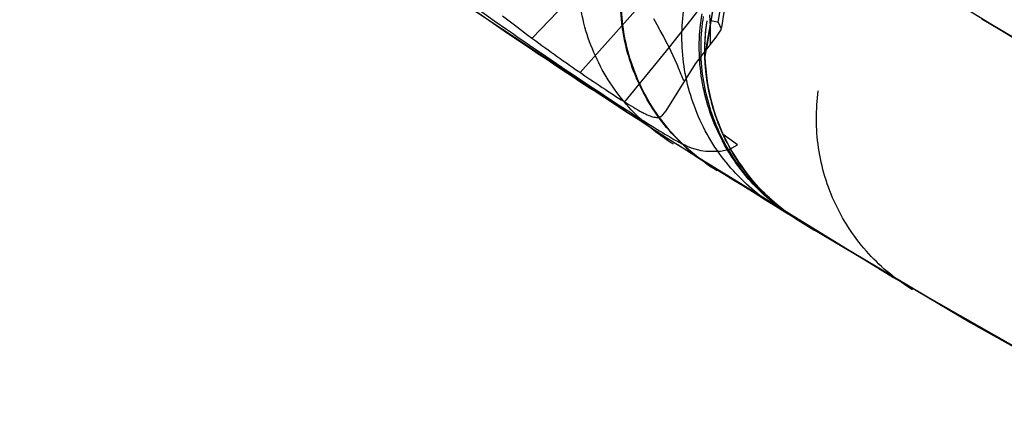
# Model space of a CAD drawing. Header units: millimetres. Extents: x -118 to 118, y -118 to 118.
# Tile 2 of 68: x -73 to -58, y -103 to -97. Entities that reach past the tile are written whole.
import ezdxf

# ---------------------------------------------------------------- set-up
doc = ezdxf.new("R2010")
doc.units = ezdxf.units.MM
doc.header["$MEASUREMENT"] = 0
doc.layers.add('Predefinito', color=5, linetype='Continuous')

msp = doc.modelspace()

# ---------------------------------------------------------------- linework, layer by layer
at = {"layer": 'Predefinito'}
for points in [[(-104.041, -54.605), (-102.094, -58.164), (-100.026, -61.653), (-97.838, -65.069), (-95.534, -68.407), (-93.116, -71.663), (-90.587, -74.835), (-87.95, -77.917), (-85.208, -80.906), (-82.365, -83.799), (-79.423, -86.592), (-76.387, -89.282), (-73.26, -91.865), (-70.046, -94.339), (-66.748, -96.701), (-63.37, -98.947), (-59.917, -101.075), (-56.393, -103.083)], [(-98.619, -56.183), (-96.621, -59.554), (-94.508, -62.853), (-92.282, -66.078), (-89.946, -69.224), (-87.503, -72.287), (-84.956, -75.264), (-82.308, -78.152), (-79.561, -80.946), (-76.72, -83.644), (-73.787, -86.242), (-70.766, -88.738), (-67.661, -91.128), (-64.475, -93.409), (-61.213, -95.578), (-57.877, -97.634)], [(-62.648, -97.232), (-62.639, -97.171), (-62.495, -96.165), (-62.385, -95.155), (-62.31, -94.141), (-62.269, -93.126), (-62.262, -92.109), (-62.289, -91.095), (-62.351, -90.079), (-62.446, -89.066), (-62.576, -88.058), (-62.74, -87.055)], [(-62.733, -87.092), (-62.586, -87.993), (-62.466, -88.896), (-62.374, -89.799), (-62.309, -90.703), (-62.271, -91.604), (-62.26, -92.502), (-62.276, -93.397), (-62.319, -94.286), (-62.387, -95.168), (-62.48, -96.043), (-62.598, -96.91), (-62.74, -97.767)], [(-62.709, -87.226), (-62.548, -88.257), (-62.422, -89.294), (-62.332, -90.334), (-62.278, -91.377), (-62.26, -92.421), (-62.279, -93.465), (-62.333, -94.508), (-62.424, -95.548), (-62.551, -96.585), (-62.713, -97.616)], [(-54.881, -99.349), (-56.75, -98.294), (-58.598, -97.203)], [(-58.598, -97.203), (-56.75, -98.294), (-54.881, -99.349)], [(-62.74, -97.767), (-62.736, -97.861), (-62.729, -97.954), (-62.719, -98.047), (-62.706, -98.139), (-62.69, -98.23), (-62.672, -98.321), (-62.651, -98.411), (-62.627, -98.5), (-62.6, -98.589), (-62.57, -98.678), (-62.538, -98.765), (-62.503, -98.852), (-62.465, -98.937), (-62.424, -99.021), (-62.381, -99.104), (-62.336, -99.185), (-62.288, -99.264), (-62.238, -99.342), (-62.185, -99.419), (-62.13, -99.494), (-62.072, -99.568), (-62.012, -99.639), (-61.95, -99.709), (-61.886, -99.777), (-61.82, -99.842), (-61.753, -99.905), (-61.683, -99.966), (-61.611, -100.025), (-61.538, -100.082), (-61.463, -100.136), (-61.386, -100.188), (-61.307, -100.238)], [(-61.307, -100.238), (-58.778, -101.742), (-56.213, -103.181)], [(-56.213, -103.181), (-58.755, -101.755), (-61.261, -100.267)]]:
    msp.add_lwpolyline(points, dxfattribs=at)
at = {"layer": 'Predefinito', "extrusion": (0.824595, -0.55599, 0.104493)}
msp.add_lwpolyline([(-117.5, -134.774), (-117.499, -134.71), (-117.497, -134.647), (-117.494, -134.584), (-117.489, -134.521), (-117.483, -134.458), (-117.476, -134.394), (-117.467, -134.332), (-117.457, -134.269), (-117.446, -134.206), (-117.433, -134.144), (-117.419, -134.082), (-117.404, -134.02), (-117.387, -133.959), (-117.37, -133.898), (-117.35, -133.838), (-117.33, -133.778)], dxfattribs=at)
at = {"layer": 'Predefinito', "extrusion": (-0.001124, 0.00068629, 0.999999)}
msp.add_lwpolyline([(-61.363, -100.204), (-61.408, -100.176), (-61.452, -100.148), (-61.496, -100.118), (-61.54, -100.087), (-61.583, -100.056), (-61.626, -100.024), (-61.668, -99.991), (-61.71, -99.956), (-61.752, -99.921), (-61.793, -99.885), (-61.834, -99.849), (-61.874, -99.811), (-61.913, -99.772), (-61.952, -99.733), (-61.991, -99.693), (-62.028, -99.652), (-62.065, -99.61), (-62.102, -99.567), (-62.137, -99.524), (-62.172, -99.479), (-62.206, -99.434), (-62.24, -99.389), (-62.272, -99.342), (-62.304, -99.295), (-62.335, -99.247), (-62.365, -99.199), (-62.394, -99.15), (-62.422, -99.101), (-62.449, -99.05), (-62.475, -99), (-62.501, -98.948), (-62.525, -98.897), (-62.549, -98.845), (-62.571, -98.792), (-62.592, -98.739), (-62.613, -98.686), (-62.632, -98.632), (-62.65, -98.578), (-62.667, -98.524), (-62.684, -98.469), (-62.699, -98.415), (-62.713, -98.36), (-62.726, -98.305), (-62.738, -98.25), (-62.748, -98.194), (-62.758, -98.139), (-62.767, -98.084), (-62.775, -98.028), (-62.781, -97.973), (-62.787, -97.918), (-62.791, -97.862), (-62.795, -97.807), (-62.797, -97.752), (-62.799, -97.697), (-62.799, -97.643), (-62.799, -97.588), (-62.797, -97.534), (-62.795, -97.48), (-62.792, -97.427), (-62.787, -97.373), (-62.782, -97.32), (-62.776, -97.268), (-62.769, -97.216), (-62.761, -97.164)], dxfattribs=at)
at = {"layer": 'Predefinito', "extrusion": (-0.003978, 0.00243, 0.999989)}
msp.add_lwpolyline([(-61.649, -100.029), (-61.694, -100.002), (-61.738, -99.973), (-61.782, -99.943), (-61.825, -99.913), (-61.869, -99.882), (-61.912, -99.849), (-61.954, -99.816), (-61.996, -99.782), (-62.038, -99.747), (-62.079, -99.711), (-62.12, -99.674), (-62.16, -99.636), (-62.199, -99.598), (-62.238, -99.558), (-62.277, -99.518), (-62.314, -99.477), (-62.351, -99.435), (-62.388, -99.392), (-62.423, -99.349), (-62.458, -99.305), (-62.492, -99.26), (-62.526, -99.214), (-62.558, -99.168), (-62.59, -99.121), (-62.621, -99.073), (-62.651, -99.024), (-62.68, -98.975), (-62.708, -98.926), (-62.735, -98.876), (-62.761, -98.825), (-62.787, -98.774), (-62.811, -98.722), (-62.834, -98.67), (-62.857, -98.617), (-62.878, -98.564), (-62.898, -98.511), (-62.918, -98.457), (-62.936, -98.403), (-62.953, -98.349), (-62.969, -98.295), (-62.985, -98.24), (-62.999, -98.185), (-63.012, -98.13), (-63.023, -98.075), (-63.034, -98.019), (-63.044, -97.964), (-63.053, -97.909), (-63.061, -97.853), (-63.067, -97.798), (-63.073, -97.743), (-63.077, -97.687), (-63.081, -97.632), (-63.083, -97.577), (-63.085, -97.522), (-63.085, -97.468), (-63.085, -97.413), (-63.083, -97.359), (-63.081, -97.305), (-63.077, -97.252), (-63.073, -97.198), (-63.068, -97.146), (-63.062, -97.093), (-63.054, -97.041), (-63.047, -96.989)], dxfattribs=at)
at = {"layer": 'Predefinito', "extrusion": (-0.012927, 0.007893, 0.999885)}
msp.add_lwpolyline([(-62.551, -99.479), (-62.595, -99.451), (-62.64, -99.422), (-62.684, -99.393), (-62.727, -99.362), (-62.771, -99.331), (-62.814, -99.298), (-62.856, -99.265), (-62.898, -99.231), (-62.94, -99.196), (-62.981, -99.16), (-63.022, -99.123), (-63.062, -99.085), (-63.102, -99.047), (-63.141, -99.007), (-63.179, -98.967), (-63.217, -98.926), (-63.254, -98.884), (-63.291, -98.841), (-63.326, -98.797), (-63.361, -98.753), (-63.395, -98.708), (-63.429, -98.662), (-63.461, -98.615), (-63.493, -98.568), (-63.524, -98.52), (-63.554, -98.472), (-63.583, -98.423), (-63.611, -98.373), (-63.639, -98.323), (-63.665, -98.272), (-63.69, -98.22), (-63.715, -98.169), (-63.738, -98.116), (-63.76, -98.064), (-63.782, -98.01), (-63.802, -97.957), (-63.821, -97.903), (-63.839, -97.849), (-63.857, -97.795), (-63.873, -97.74), (-63.888, -97.685), (-63.902, -97.63), (-63.915, -97.575), (-63.927, -97.52), (-63.937, -97.464), (-63.947, -97.409), (-63.956, -97.353), (-63.963, -97.298), (-63.97, -97.242), (-63.975, -97.187), (-63.98, -97.131), (-63.983, -97.076), (-63.986, -97.021), (-63.987, -96.966), (-63.987, -96.911), (-63.987, -96.857), (-63.985, -96.803), (-63.983, -96.749), (-63.979, -96.695), (-63.975, -96.641), (-63.969, -96.588), (-63.963, -96.536), (-63.956, -96.483), (-63.948, -96.431)], dxfattribs=at)
at = {"layer": 'Predefinito', "extrusion": (0.000142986, 0.999942, -0.010739)}
msp.add_lwpolyline([(62.625, -101.038), (62.47, -112.656)], dxfattribs=at)
at = {"layer": 'Predefinito', "extrusion": (-0.000543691, 0.00033213, 1)}
msp.add_lwpolyline([(-61.305, -100.239), (-61.391, -100.185), (-61.475, -100.127), (-61.558, -100.066), (-61.64, -100.002), (-61.68, -99.968), (-61.72, -99.934), (-61.76, -99.899), (-61.798, -99.863), (-61.837, -99.826), (-61.875, -99.789), (-61.912, -99.75), (-61.949, -99.711), (-61.985, -99.671), (-62.02, -99.631), (-62.055, -99.589), (-62.089, -99.547), (-62.122, -99.504), (-62.155, -99.461), (-62.187, -99.417), (-62.218, -99.372), (-62.249, -99.326), (-62.278, -99.28), (-62.307, -99.234), (-62.335, -99.186), (-62.362, -99.139), (-62.389, -99.09), (-62.414, -99.042), (-62.439, -98.992), (-62.462, -98.943), (-62.485, -98.893), (-62.507, -98.842), (-62.528, -98.791), (-62.548, -98.74), (-62.567, -98.688), (-62.585, -98.636), (-62.602, -98.584), (-62.618, -98.532), (-62.633, -98.479), (-62.647, -98.426), (-62.66, -98.373), (-62.672, -98.32), (-62.683, -98.267), (-62.693, -98.214), (-62.703, -98.161), (-62.711, -98.107), (-62.718, -98.054), (-62.724, -98), (-62.729, -97.947), (-62.734, -97.894), (-62.737, -97.841), (-62.739, -97.788), (-62.741, -97.735), (-62.741, -97.682), (-62.741, -97.63), (-62.738, -97.526), (-62.73, -97.423), (-62.72, -97.321)], dxfattribs=at)
at = {"layer": 'Predefinito', "extrusion": (-0.000543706, 0.000332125, 1)}
msp.add_lwpolyline([(-61.305, -100.239), (-61.392, -100.184), (-61.478, -100.125), (-61.521, -100.094), (-61.563, -100.063), (-61.605, -100.03), (-61.646, -99.997), (-61.687, -99.963), (-61.727, -99.928), (-61.767, -99.892), (-61.807, -99.855), (-61.846, -99.817), (-61.884, -99.779), (-61.922, -99.739), (-61.959, -99.699), (-61.996, -99.659), (-62.032, -99.617), (-62.067, -99.574), (-62.101, -99.531), (-62.135, -99.487), (-62.168, -99.443), (-62.2, -99.398), (-62.232, -99.352), (-62.263, -99.305), (-62.292, -99.258), (-62.321, -99.21), (-62.349, -99.162), (-62.377, -99.113), (-62.403, -99.063), (-62.428, -99.013), (-62.453, -98.963), (-62.476, -98.912), (-62.499, -98.861), (-62.52, -98.809), (-62.541, -98.757), (-62.561, -98.705), (-62.579, -98.652), (-62.597, -98.599), (-62.614, -98.545), (-62.629, -98.492), (-62.644, -98.438), (-62.657, -98.384), (-62.67, -98.33), (-62.681, -98.276), (-62.692, -98.222), (-62.701, -98.167), (-62.71, -98.113), (-62.717, -98.059), (-62.724, -98.004), (-62.729, -97.95), (-62.734, -97.896), (-62.737, -97.842), (-62.739, -97.788), (-62.741, -97.734), (-62.741, -97.681), (-62.741, -97.627), (-62.74, -97.574), (-62.737, -97.521), (-62.734, -97.468), (-62.73, -97.416), (-62.725, -97.364), (-62.712, -97.261)], dxfattribs=at)
at = {"layer": 'Predefinito', "extrusion": (-0.000543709, 0.000332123, 1)}
msp.add_lwpolyline([(-61.305, -100.239), (-61.393, -100.184), (-61.437, -100.154), (-61.48, -100.124), (-61.523, -100.093), (-61.565, -100.061), (-61.607, -100.028), (-61.649, -99.995), (-61.69, -99.96), (-61.731, -99.924), (-61.771, -99.888), (-61.811, -99.851), (-61.85, -99.813), (-61.889, -99.774), (-61.927, -99.734), (-61.964, -99.694), (-62.001, -99.652), (-62.037, -99.61), (-62.073, -99.567), (-62.107, -99.524), (-62.141, -99.479), (-62.174, -99.434), (-62.207, -99.388), (-62.238, -99.342), (-62.269, -99.295), (-62.299, -99.247), (-62.328, -99.199), (-62.356, -99.15), (-62.383, -99.1), (-62.41, -99.05), (-62.435, -99), (-62.46, -98.949), (-62.483, -98.897), (-62.505, -98.845), (-62.527, -98.793), (-62.547, -98.74), (-62.567, -98.687), (-62.585, -98.634), (-62.603, -98.581), (-62.619, -98.527), (-62.635, -98.473), (-62.649, -98.418), (-62.662, -98.364), (-62.675, -98.309), (-62.686, -98.255), (-62.696, -98.2), (-62.705, -98.145), (-62.713, -98.09), (-62.72, -98.035), (-62.726, -97.981), (-62.731, -97.926), (-62.735, -97.871), (-62.738, -97.817), (-62.74, -97.762), (-62.741, -97.708), (-62.741, -97.654), (-62.74, -97.6), (-62.739, -97.547), (-62.736, -97.494), (-62.732, -97.441), (-62.727, -97.388), (-62.722, -97.336), (-62.708, -97.232)], dxfattribs=at)
at = {"layer": 'Predefinito', "extrusion": (-0.01929, 0.011762, 0.999745)}
msp.add_lwpolyline([(117.5, -2.388), (117.5, -2.441), (117.498, -2.494), (117.496, -2.547), (117.492, -2.601), (117.488, -2.655), (117.483, -2.709), (117.476, -2.763), (117.469, -2.817), (117.461, -2.871), (117.451, -2.925), (117.441, -2.98), (117.43, -3.034), (117.417, -3.089), (117.403, -3.143), (117.389, -3.197), (117.373, -3.251), (117.356, -3.305), (117.339, -3.359), (117.32, -3.412), (117.3, -3.466), (117.279, -3.519), (117.257, -3.571), (117.234, -3.624), (117.209, -3.676), (117.184, -3.727), (117.158, -3.779), (117.131, -3.829), (117.103, -3.88), (117.074, -3.929), (117.044, -3.979), (117.012, -4.027), (116.98, -4.075), (116.948, -4.123), (116.914, -4.169), (116.879, -4.216), (116.843, -4.261), (116.807, -4.306), (116.77, -4.349), (116.732, -4.393), (116.693, -4.435), (116.653, -4.477), (116.613, -4.517), (116.572, -4.557), (116.531, -4.596), (116.488, -4.634), (116.446, -4.671), (116.402, -4.708), (116.358, -4.743), (116.314, -4.778), (116.269, -4.811), (116.223, -4.844), (116.177, -4.875), (116.131, -4.906), (116.084, -4.936), (116.037, -4.964), (115.989, -4.992), (115.942, -5.019), (115.894, -5.044), (115.846, -5.069), (115.797, -5.093), (115.748, -5.116), (115.7, -5.138), (115.651, -5.158), (115.602, -5.178)], dxfattribs=at)
at = {"layer": 'Predefinito', "extrusion": (-0.013314, 0.008108, 0.999878)}
msp.add_lwpolyline([(-62.561, -99.475), (-62.606, -99.447), (-62.651, -99.418), (-62.695, -99.388), (-62.739, -99.357), (-62.783, -99.326), (-62.827, -99.293), (-62.87, -99.259), (-62.912, -99.225), (-62.955, -99.189), (-62.996, -99.153), (-63.037, -99.115), (-63.078, -99.077), (-63.118, -99.038), (-63.157, -98.998), (-63.196, -98.957), (-63.234, -98.915), (-63.272, -98.873), (-63.309, -98.829), (-63.345, -98.785), (-63.38, -98.74), (-63.414, -98.694), (-63.448, -98.648), (-63.481, -98.6), (-63.513, -98.552), (-63.544, -98.504), (-63.574, -98.455), (-63.603, -98.405), (-63.632, -98.354), (-63.659, -98.303), (-63.685, -98.252), (-63.711, -98.199), (-63.735, -98.147), (-63.758, -98.094), (-63.781, -98.04), (-63.802, -97.986), (-63.822, -97.932), (-63.841, -97.877), (-63.859, -97.822), (-63.876, -97.767), (-63.892, -97.712), (-63.907, -97.656), (-63.921, -97.6), (-63.933, -97.544), (-63.945, -97.488), (-63.955, -97.432), (-63.965, -97.376), (-63.973, -97.319), (-63.98, -97.263), (-63.986, -97.207), (-63.991, -97.151), (-63.995, -97.095), (-63.998, -97.039), (-64, -96.983), (-64, -96.927), (-64, -96.872), (-63.999, -96.817), (-63.997, -96.762), (-63.993, -96.707), (-63.989, -96.653), (-63.984, -96.599), (-63.978, -96.546), (-63.971, -96.492), (-63.963, -96.44), (-63.954, -96.387)], dxfattribs=at)
at = {"layer": 'Predefinito', "extrusion": (0.012648, -0.0077, 0.99989)}
msp.add_lwpolyline([(-59.627, -101.261), (-59.715, -101.206), (-59.801, -101.147), (-59.844, -101.116), (-59.886, -101.084), (-59.928, -101.052), (-59.969, -101.018), (-60.01, -100.984), (-60.051, -100.949), (-60.091, -100.913), (-60.131, -100.876), (-60.17, -100.838), (-60.208, -100.8), (-60.246, -100.761), (-60.284, -100.721), (-60.32, -100.68), (-60.356, -100.638), (-60.391, -100.595), (-60.426, -100.552), (-60.46, -100.508), (-60.493, -100.464), (-60.525, -100.419), (-60.557, -100.373), (-60.588, -100.326), (-60.617, -100.279), (-60.646, -100.231), (-60.675, -100.183), (-60.702, -100.134), (-60.728, -100.084), (-60.754, -100.034), (-60.778, -99.984), (-60.802, -99.933), (-60.824, -99.882), (-60.846, -99.83), (-60.867, -99.778), (-60.886, -99.725), (-60.905, -99.673), (-60.922, -99.62), (-60.939, -99.566), (-60.955, -99.513), (-60.969, -99.459), (-60.983, -99.405), (-60.995, -99.351), (-61.007, -99.297), (-61.018, -99.243), (-61.027, -99.189), (-61.036, -99.135), (-61.043, -99.08), (-61.049, -99.026), (-61.055, -98.972), (-61.059, -98.918), (-61.063, -98.864), (-61.065, -98.81), (-61.067, -98.756), (-61.067, -98.703), (-61.067, -98.65), (-61.066, -98.597), (-61.063, -98.544), (-61.06, -98.491), (-61.051, -98.387), (-61.039, -98.284)], dxfattribs=at)
at = {"layer": 'Predefinito', "extrusion": (-0.002675, 0.001628, 0.999995)}
msp.add_lwpolyline([(-61.384, -100.192), (-61.429, -100.164), (-61.474, -100.135), (-61.518, -100.105), (-61.562, -100.075), (-61.605, -100.043), (-61.649, -100.011), (-61.692, -99.977), (-61.734, -99.943), (-61.776, -99.908), (-61.817, -99.871), (-61.858, -99.834), (-61.899, -99.796), (-61.939, -99.758), (-61.978, -99.718), (-62.016, -99.677), (-62.054, -99.636), (-62.092, -99.594), (-62.128, -99.551), (-62.164, -99.507), (-62.199, -99.462), (-62.234, -99.417), (-62.267, -99.371), (-62.3, -99.324), (-62.332, -99.277), (-62.363, -99.228), (-62.393, -99.18), (-62.422, -99.13), (-62.45, -99.08), (-62.478, -99.029), (-62.504, -98.978), (-62.529, -98.927), (-62.554, -98.874), (-62.577, -98.822), (-62.6, -98.769), (-62.621, -98.715), (-62.641, -98.662), (-62.661, -98.607), (-62.679, -98.553), (-62.696, -98.498), (-62.712, -98.443), (-62.727, -98.388), (-62.741, -98.333), (-62.754, -98.277), (-62.766, -98.222), (-62.776, -98.166), (-62.786, -98.11), (-62.794, -98.054), (-62.802, -97.998), (-62.808, -97.942), (-62.814, -97.887), (-62.818, -97.831), (-62.821, -97.776), (-62.823, -97.72), (-62.824, -97.665), (-62.825, -97.61), (-62.824, -97.555), (-62.822, -97.501), (-62.819, -97.446), (-62.815, -97.392), (-62.811, -97.339), (-62.805, -97.286), (-62.798, -97.233), (-62.791, -97.18), (-62.783, -97.128)], dxfattribs=at)
at = {"layer": 'Predefinito', "extrusion": (-0.000543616, 0.000332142, 1)}
msp.add_lwpolyline([(-61.306, -100.239), (-61.388, -100.187), (-61.469, -100.132), (-61.549, -100.073), (-61.628, -100.011), (-61.706, -99.947), (-61.781, -99.879), (-61.855, -99.808), (-61.927, -99.734), (-61.997, -99.658), (-62.064, -99.578), (-62.129, -99.496), (-62.16, -99.454), (-62.191, -99.412), (-62.221, -99.368), (-62.25, -99.325), (-62.278, -99.28), (-62.306, -99.235), (-62.333, -99.19), (-62.359, -99.144), (-62.385, -99.098), (-62.41, -99.051), (-62.433, -99.003), (-62.456, -98.956), (-62.478, -98.908), (-62.5, -98.859), (-62.52, -98.81), (-62.54, -98.761), (-62.558, -98.711), (-62.576, -98.661), (-62.593, -98.611), (-62.609, -98.561), (-62.624, -98.511), (-62.638, -98.46), (-62.651, -98.409), (-62.664, -98.358), (-62.675, -98.307), (-62.686, -98.255), (-62.704, -98.153), (-62.718, -98.05), (-62.729, -97.947), (-62.737, -97.845), (-62.741, -97.743), (-62.741, -97.642), (-62.738, -97.541), (-62.732, -97.442)], dxfattribs=at)
at = {"layer": 'Predefinito', "extrusion": (0.80383, -0.533323, 0.263484)}
msp.add_lwpolyline([(-117.5, -130.58), (-117.499, -130.524), (-117.498, -130.468), (-117.495, -130.412), (-117.492, -130.356), (-117.487, -130.3), (-117.481, -130.245), (-117.474, -130.189), (-117.466, -130.133), (-117.458, -130.078), (-117.448, -130.022), (-117.437, -129.967), (-117.425, -129.912), (-117.412, -129.858), (-117.398, -129.803), (-117.383, -129.749), (-117.367, -129.696)], dxfattribs=at)
at = {"layer": 'Predefinito', "extrusion": (-0.000543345, 0.000332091, 1)}
msp.add_lwpolyline([(-61.306, -100.239), (-61.385, -100.189), (-61.462, -100.136), (-61.539, -100.081), (-61.615, -100.022), (-61.689, -99.961), (-61.762, -99.897), (-61.833, -99.83), (-61.902, -99.761), (-61.969, -99.688), (-62.034, -99.614), (-62.097, -99.536), (-62.158, -99.457), (-62.216, -99.375), (-62.272, -99.291), (-62.324, -99.205), (-62.374, -99.117), (-62.421, -99.028), (-62.465, -98.936), (-62.506, -98.844), (-62.544, -98.75), (-62.578, -98.655), (-62.61, -98.559), (-62.637, -98.462), (-62.662, -98.365), (-62.683, -98.267), (-62.701, -98.169), (-62.716, -98.071), (-62.727, -97.972), (-62.735, -97.875), (-62.74, -97.777), (-62.741, -97.68), (-62.74, -97.584)], dxfattribs=at)
at = {"layer": 'Predefinito', "extrusion": (0.057613, -0.035257, 0.997716)}
msp.add_lwpolyline([(-117.5, -8.304), (-117.499, -8.213), (-117.494, -8.122), (-117.487, -8.031), (-117.478, -7.938), (-117.465, -7.846), (-117.449, -7.754), (-117.43, -7.662), (-117.409, -7.57), (-117.384, -7.478), (-117.356, -7.387), (-117.326, -7.296), (-117.292, -7.207), (-117.256, -7.118), (-117.216, -7.03), (-117.174, -6.944), (-117.129, -6.859), (-117.081, -6.775), (-117.031, -6.693), (-116.978, -6.613), (-116.922, -6.535), (-116.865, -6.458), (-116.805, -6.384), (-116.743, -6.312), (-116.678, -6.242), (-116.612, -6.174), (-116.545, -6.109), (-116.475, -6.046), (-116.404, -5.986), (-116.332, -5.928), (-116.258, -5.873), (-116.183, -5.821), (-116.107, -5.771)], dxfattribs=at)
at = {"layer": 'Predefinito', "extrusion": (0.776454, -0.511132, 0.368597)}
msp.add_lwpolyline([(-117.5, -125.705), (-117.5, -125.651), (-117.498, -125.598), (-117.496, -125.544), (-117.492, -125.491), (-117.488, -125.437), (-117.483, -125.384), (-117.477, -125.33), (-117.469, -125.277), (-117.461, -125.224), (-117.452, -125.171), (-117.442, -125.118), (-117.431, -125.066), (-117.419, -125.013), (-117.406, -124.961), (-117.393, -124.91), (-117.378, -124.858)], dxfattribs=at)
at = {"layer": 'Predefinito', "extrusion": (0.734456, -0.479872, 0.479893)}
msp.add_lwpolyline([(-117.5, -118.476), (-117.498, -118.372), (-117.493, -118.268), (-117.484, -118.164), (-117.471, -118.06), (-117.455, -117.957), (-117.435, -117.855), (-117.412, -117.753), (-117.385, -117.653)], dxfattribs=at)
at = {"layer": 'Predefinito', "extrusion": (0.09394, -0.057829, 0.993897)}
msp.add_lwpolyline([(-117.5, -13.941), (-117.499, -13.863), (-117.496, -13.785), (-117.491, -13.706), (-117.484, -13.627), (-117.474, -13.548), (-117.463, -13.469), (-117.449, -13.39), (-117.433, -13.311), (-117.415, -13.233), (-117.395, -13.154), (-117.373, -13.076), (-117.348, -12.999), (-117.322, -12.922), (-117.293, -12.846), (-117.262, -12.771), (-117.23, -12.696), (-117.195, -12.622), (-117.158, -12.55), (-117.119, -12.478), (-117.079, -12.408), (-117.036, -12.339), (-116.992, -12.271), (-116.946, -12.204), (-116.899, -12.139), (-116.849, -12.075), (-116.799, -12.013), (-116.747, -11.953), (-116.693, -11.894), (-116.638, -11.837), (-116.582, -11.781), (-116.525, -11.728), (-116.467, -11.676)], dxfattribs=at)
at = {"layer": 'Predefinito', "extrusion": (0.617268, -0.397913, 0.678709)}
msp.add_lwpolyline([(-117.5, -98.803), (-117.498, -98.701), (-117.493, -98.599), (-117.484, -98.497), (-117.472, -98.395), (-117.456, -98.293), (-117.437, -98.192), (-117.415, -98.093), (-117.389, -97.994)], dxfattribs=at)
at = {"layer": 'Predefinito', "extrusion": (0.152994, -0.095083, 0.983642)}
msp.add_lwpolyline([(-117.5, -23.379), (-117.499, -23.32), (-117.498, -23.261), (-117.495, -23.202), (-117.491, -23.143), (-117.485, -23.083), (-117.479, -23.024), (-117.471, -22.965), (-117.463, -22.906), (-117.453, -22.847), (-117.441, -22.788), (-117.429, -22.729), (-117.415, -22.671), (-117.401, -22.612), (-117.385, -22.554), (-117.367, -22.497), (-117.349, -22.439), (-117.33, -22.382), (-117.309, -22.326), (-117.287, -22.27), (-117.265, -22.214), (-117.241, -22.159), (-117.216, -22.104), (-117.19, -22.05), (-117.163, -21.997), (-117.135, -21.944), (-117.106, -21.892), (-117.076, -21.84), (-117.045, -21.79), (-117.013, -21.74), (-116.98, -21.691), (-116.946, -21.642), (-116.912, -21.594)], dxfattribs=at)
at = {"layer": 'Predefinito', "extrusion": (0.210058, -0.131472, 0.968809)}
msp.add_lwpolyline([(-117.5, -32.58), (-117.499, -32.489), (-117.494, -32.397), (-117.487, -32.305), (-117.477, -32.213), (-117.465, -32.122), (-117.449, -32.03), (-117.431, -31.939), (-117.409, -31.849), (-117.385, -31.759), (-117.359, -31.67), (-117.329, -31.582), (-117.297, -31.496), (-117.262, -31.41), (-117.225, -31.326), (-117.185, -31.243), (-117.143, -31.161)], dxfattribs=at)
at = {"layer": 'Predefinito', "extrusion": (0.475068, -0.302943, 0.826158)}
msp.add_lwpolyline([(-117.5, -75.432), (-117.5, -75.377), (-117.498, -75.323), (-117.496, -75.269), (-117.492, -75.215), (-117.488, -75.161), (-117.482, -75.107), (-117.476, -75.053), (-117.469, -74.999), (-117.46, -74.945), (-117.451, -74.891), (-117.441, -74.838), (-117.429, -74.785), (-117.417, -74.732), (-117.404, -74.679), (-117.39, -74.627), (-117.375, -74.575)], dxfattribs=at)
at = {"layer": 'Predefinito', "extrusion": (0.345717, -0.218679, 0.912502)}
msp.add_lwpolyline([(-117.5, -54.454), (-117.499, -54.391), (-117.497, -54.328), (-117.494, -54.265), (-117.489, -54.202), (-117.483, -54.139), (-117.476, -54.076), (-117.467, -54.013), (-117.457, -53.95), (-117.446, -53.888), (-117.433, -53.826), (-117.419, -53.764), (-117.404, -53.703), (-117.388, -53.641), (-117.37, -53.581), (-117.351, -53.521), (-117.331, -53.461)], dxfattribs=at)
at = {"layer": 'Predefinito', "extrusion": (0.26079, -0.163984, 0.951366)}
msp.add_lwpolyline([(-117.5, -40.759), (-117.499, -40.682), (-117.496, -40.605), (-117.491, -40.528), (-117.484, -40.451), (-117.475, -40.374), (-117.464, -40.298), (-117.451, -40.221), (-117.436, -40.145), (-117.42, -40.069), (-117.401, -39.994), (-117.38, -39.919), (-117.357, -39.845), (-117.333, -39.772), (-117.307, -39.7), (-117.278, -39.628), (-117.249, -39.557)], dxfattribs=at)
at = {"layer": 'Predefinito'}
for points in [[(-62.543, -97.253, -106.898), (-62.494, -96.961, -106.964), (-62.455, -96.709, -107.018), (-62.42, -96.455, -107.069), (-62.389, -96.2, -107.117), (-62.362, -95.944, -107.163), (-62.337, -95.687, -107.205), (-62.316, -95.429, -107.244), (-62.298, -95.17, -107.279), (-62.27, -94.651, -107.34), (-62.252, -94.132, -107.387), (-62.243, -93.612, -107.425), (-62.242, -93.093, -107.458), (-62.263, -92.057, -107.523), (-62.317, -91.026, -107.587), (-62.403, -89.997, -107.647), (-62.521, -88.975, -107.705), (-62.671, -87.961, -107.76), (-62.853, -86.955, -107.812)], [(-62.485, -97.333, -113.813), (-62.451, -97.101, -113.92), (-62.423, -96.865, -114.022), (-62.4, -96.628, -114.12), (-62.383, -96.388, -114.212), (-62.37, -96.139, -114.301), (-62.362, -95.888, -114.384), (-62.359, -95.636, -114.46), (-62.36, -95.382, -114.529), (-62.365, -95.127, -114.591), (-62.373, -94.872, -114.647), (-62.383, -94.616, -114.696), (-62.396, -94.36, -114.739), (-62.428, -93.849, -114.812), (-62.467, -93.339, -114.874), (-62.565, -92.323, -114.998), (-62.691, -91.314, -115.12), (-62.844, -90.31, -115.236), (-63.025, -89.314, -115.346), (-63.232, -88.328, -115.451), (-63.467, -87.35, -115.551)], [(-62.31, -94.141, -100), (-62.252, -94.132, -107.387), (-62.275, -94.198, -111.076), (-62.321, -94.265, -112.912), (-62.396, -94.36, -114.739), (-62.506, -94.489, -116.554), (-62.649, -94.649, -118.352), (-62.824, -94.842, -120.13), (-63.03, -95.065, -121.883), (-63.265, -95.317, -123.607), (-63.526, -95.595, -125.304), (-63.808, -95.895, -126.975), (-64.108, -96.212, -128.621), (-64.699, -96.834, -131.611), (-65.325, -97.491, -134.535)], [(-62.385, -95.155, -100), (-62.288, -95.237, -110.914), (-62.312, -95.298, -112.725), (-62.36, -95.382, -114.529), (-62.437, -95.493, -116.323), (-62.541, -95.63, -118.103), (-62.671, -95.793, -119.866), (-62.827, -95.981, -121.61), (-63.007, -96.192, -123.33), (-63.207, -96.425, -125.027), (-63.657, -96.939, -128.36), (-64.605, -98.006, -134.356)], [(-61.307, -100.238, 0), (-61.094, -100.368, -115.495), (-61.119, -100.353, -117.217), (-61.219, -100.292, -120.661), (-61.408, -100.177, -124.099), (-61.544, -100.093, -125.813), (-61.717, -99.986, -127.523), (-61.82, -99.923, -128.375), (-61.936, -99.851, -129.224), (-62.069, -99.768, -130.071), (-62.221, -99.673, -130.913), (-62.307, -99.62, -131.331), (-62.401, -99.561, -131.747), (-62.506, -99.495, -132.16), (-62.562, -99.46, -132.365), (-62.622, -99.422, -132.569), (-62.687, -99.381, -132.77), (-62.756, -99.337, -132.97), (-62.793, -99.314, -133.068), (-62.831, -99.29, -133.166), (-62.871, -99.265, -133.263), (-62.913, -99.238, -133.36), (-62.956, -99.211, -133.455), (-63.001, -99.182, -133.55), (-63.048, -99.153, -133.644), (-63.096, -99.122, -133.736), (-63.147, -99.089, -133.827), (-63.2, -99.056, -133.917), (-63.255, -99.021, -134.005), (-63.311, -98.985, -134.091), (-63.37, -98.947, -134.175), (-63.43, -98.908, -134.257), (-63.493, -98.868, -134.337), (-63.557, -98.827, -134.415), (-63.624, -98.784, -134.491), (-63.692, -98.74, -134.565), (-63.762, -98.695, -134.636), (-63.834, -98.648, -134.705), (-63.907, -98.601, -134.771), (-63.982, -98.552, -134.834), (-64.058, -98.503, -134.894), (-64.135, -98.452, -134.951), (-64.214, -98.401, -135.006), (-64.294, -98.349, -135.057), (-64.375, -98.296, -135.106), (-64.457, -98.242, -135.152), (-64.541, -98.187, -135.194), (-64.625, -98.132, -135.234), (-64.71, -98.076, -135.271), (-64.796, -98.019, -135.306), (-64.883, -97.962, -135.337), (-64.97, -97.904, -135.366), (-65.057, -97.846, -135.393), (-65.145, -97.787, -135.417), (-65.234, -97.728, -135.438), (-65.323, -97.669, -135.457), (-65.412, -97.609, -135.474), (-65.501, -97.549, -135.489), (-65.68, -97.429, -135.514), (-68.673, -95.343, -135.851)], [(-67.888, -95.787, -135.019), (-65.885, -97.235, -135.014), (-65.708, -97.358, -135.013), (-65.622, -97.418, -135.011), (-65.536, -97.478, -135.006), (-65.452, -97.536, -135), (-65.368, -97.593, -134.991), (-65.285, -97.65, -134.98), (-65.203, -97.706, -134.967), (-65.122, -97.762, -134.951), (-65.041, -97.817, -134.932), (-64.96, -97.871, -134.911), (-64.88, -97.925, -134.886), (-64.801, -97.979, -134.859), (-64.722, -98.031, -134.829), (-64.644, -98.083, -134.795), (-64.568, -98.134, -134.759), (-64.494, -98.184, -134.719), (-64.42, -98.232, -134.677), (-64.348, -98.28, -134.632), (-64.277, -98.326, -134.584), (-64.207, -98.372, -134.532), (-64.139, -98.417, -134.478), (-64.072, -98.461, -134.422), (-64.007, -98.503, -134.362), (-63.943, -98.545, -134.3), (-63.912, -98.565, -134.267), (-63.881, -98.585, -134.235), (-63.851, -98.604, -134.201), (-63.821, -98.623, -134.167), (-63.792, -98.642, -134.133), (-63.763, -98.661, -134.097), (-63.708, -98.696, -134.025), (-63.654, -98.73, -133.951), (-63.603, -98.763, -133.875), (-63.553, -98.794, -133.796), (-63.506, -98.824, -133.716), (-63.461, -98.852, -133.633), (-63.418, -98.879, -133.548), (-63.377, -98.904, -133.462), (-63.338, -98.927, -133.373), (-63.302, -98.949, -133.283), (-63.268, -98.969, -133.192), (-63.236, -98.987, -133.099), (-63.206, -99.005, -133.005), (-63.178, -99.02, -132.91), (-63.152, -99.034, -132.814), (-63.127, -99.047, -132.717), (-63.104, -99.059, -132.62), (-63.083, -99.07, -132.521), (-63.043, -99.089, -132.321), (-63.007, -99.105, -132.119), (-62.945, -99.13, -131.708), (-62.891, -99.147, -131.293), (-62.801, -99.17, -130.457), (-62.727, -99.182, -129.616), (-62.509, -99.181, -126.239), (-62.369, -99.153, -122.844), (-62.251, -99.087, -116.02), (-62.468, -98.931, 0)], [(-62.495, -96.165, -100), (-62.354, -96.265, -110.672), (-62.383, -96.388, -114.212), (-62.496, -96.589, -117.721), (-62.691, -96.87, -121.178), (-62.957, -97.221, -124.567), (-63.277, -97.626, -127.891), (-63.942, -98.445, -133.791)], [(-65.77, -97.154, -134.517), (-65.59, -97.293, -134.532), (-65.499, -97.361, -134.536), (-65.408, -97.43, -134.537), (-65.317, -97.498, -134.535), (-65.271, -97.531, -134.532), (-65.225, -97.565, -134.529), (-65.179, -97.598, -134.524), (-65.134, -97.632, -134.518), (-65.088, -97.665, -134.511), (-65.042, -97.698, -134.503), (-64.997, -97.731, -134.494), (-64.951, -97.763, -134.484), (-64.906, -97.796, -134.472), (-64.86, -97.828, -134.458), (-64.814, -97.861, -134.444), (-64.768, -97.893, -134.427), (-64.721, -97.926, -134.409), (-64.675, -97.958, -134.389), (-64.629, -97.99, -134.368), (-64.583, -98.021, -134.345), (-64.538, -98.052, -134.321), (-64.494, -98.082, -134.295), (-64.45, -98.112, -134.268), (-64.407, -98.141, -134.239), (-64.363, -98.171, -134.208), (-64.32, -98.2, -134.176), (-64.277, -98.228, -134.142), (-64.235, -98.256, -134.107), (-64.194, -98.283, -134.07), (-64.153, -98.31, -134.031), (-64.112, -98.336, -133.991), (-64.072, -98.362, -133.948), (-64.033, -98.388, -133.904), (-63.994, -98.412, -133.857), (-63.956, -98.436, -133.809), (-63.918, -98.46, -133.758), (-63.882, -98.482, -133.706), (-63.846, -98.504, -133.651), (-63.811, -98.525, -133.594), (-63.777, -98.545, -133.535), (-63.745, -98.563, -133.474), (-63.729, -98.572, -133.443), (-63.713, -98.581, -133.411), (-63.698, -98.589, -133.378), (-63.683, -98.597, -133.346), (-63.669, -98.604, -133.313), (-63.655, -98.611, -133.279), (-63.629, -98.625, -133.212), (-63.604, -98.636, -133.144), (-63.581, -98.646, -133.076), (-63.56, -98.654, -133.007), (-63.541, -98.661, -132.937), (-63.523, -98.667, -132.868), (-63.507, -98.671, -132.8), (-63.492, -98.674, -132.733), (-63.479, -98.675, -132.667), (-63.467, -98.676, -132.602), (-63.446, -98.676, -132.475), (-63.428, -98.672, -132.352), (-63.412, -98.667, -132.231), (-63.399, -98.661, -132.114), (-63.376, -98.644, -131.887), (-63.322, -98.58, -131.231), (-62.882, -97.874, -124.768), (-62.678, -97.61, -121.154), (-62.57, -97.473, -118.419), (-62.493, -97.354, -114.742), (-62.535, -97.256, -107.363), (-62.648, -97.232, -100)], [(-63.058, -98.131, -127.374), (-63.08, -98.071, -127.444), (-63.104, -98.01, -127.513), (-63.129, -97.948, -127.58), (-63.156, -97.885, -127.646), (-63.184, -97.822, -127.71), (-63.214, -97.757, -127.772), (-63.245, -97.692, -127.833), (-63.277, -97.626, -127.891), (-63.319, -97.543, -127.961), (-63.362, -97.46, -128.028), (-63.408, -97.375, -128.091), (-63.455, -97.29, -128.152), (-63.503, -97.203, -128.209)], [(-62.74, -97.767, 0), (-62.656, -97.282, -99.219), (-62.652, -97.257, -99.805), (-62.651, -97.25, -99.902), (-62.651, -97.248, -99.927), (-62.65, -97.245, -99.951), (-62.65, -97.243, -99.963), (-62.65, -97.241, -99.976), (-62.65, -97.24, -99.982), (-62.65, -97.239, -99.985), (-62.649, -97.237, -99.994), (-62.649, -97.237, -99.995), (-62.649, -97.237, -99.995), (-62.649, -97.237, -99.996), (-62.649, -97.237, -99.996), (-62.649, -97.236, -99.997), (-62.649, -97.236, -99.997), (-62.649, -97.236, -99.997), (-62.649, -97.236, -99.997), (-62.649, -97.236, -99.998), (-62.649, -97.236, -99.998), (-62.649, -97.236, -99.998), (-62.649, -97.236, -99.998), (-62.649, -97.236, -99.998), (-62.649, -97.236, -99.998), (-62.649, -97.236, -99.998), (-62.649, -97.236, -99.998), (-62.649, -97.236, -99.998), (-62.649, -97.235, -99.998), (-62.649, -97.235, -99.999), (-62.649, -97.235, -99.999), (-62.649, -97.235, -99.999), (-62.649, -97.235, -99.999), (-62.649, -97.235, -99.999), (-62.649, -97.235, -99.999), (-62.649, -97.235, -99.999), (-62.649, -97.235, -99.999), (-62.649, -97.235, -99.999), (-62.649, -97.235, -99.999), (-62.649, -97.235, -99.999), (-62.649, -97.234, -99.999), (-62.649, -97.234, -99.999), (-62.649, -97.234, -100), (-62.649, -97.234, -100), (-62.649, -97.234, -100), (-62.649, -97.234, -100), (-62.649, -97.234, -100), (-62.649, -97.234, -100), (-62.649, -97.234, -100), (-62.649, -97.234, -100), (-62.649, -97.234, -100), (-62.649, -97.234, -100), (-62.649, -97.234, -100), (-62.649, -97.233, -100), (-62.649, -97.233, -100), (-62.649, -97.233, -100), (-62.649, -97.233, -100), (-62.649, -97.233, -100), (-62.649, -97.233, -100), (-62.649, -97.233, -100), (-62.649, -97.233, -100), (-62.649, -97.233, -100), (-62.649, -97.233, -100), (-62.649, -97.233, -100), (-62.649, -97.233, -100), (-62.649, -97.233, -100), (-62.649, -97.233, -100), (-62.649, -97.233, -100), (-62.649, -97.233, -100), (-62.649, -97.233, -100), (-62.649, -97.233, -100), (-62.649, -97.233, -100), (-62.649, -97.233, -100), (-62.649, -97.233, -100), (-62.649, -97.233, -100), (-62.649, -97.233, -100), (-62.649, -97.233, -100), (-62.649, -97.233, -100), (-62.649, -97.233, -100), (-62.649, -97.233, -100), (-62.649, -97.233, -100), (-62.649, -97.233, -100), (-62.649, -97.233, -100), (-62.649, -97.233, -100), (-62.649, -97.233, -100), (-62.649, -97.233, -100), (-62.649, -97.233, -100), (-62.649, -97.233, -100), (-62.649, -97.233, -100), (-62.649, -97.233, -100), (-62.649, -97.233, -100), (-62.649, -97.233, -100), (-62.649, -97.233, -100), (-62.649, -97.233, -100), (-62.649, -97.233, -100), (-62.649, -97.233, -100), (-62.648, -97.232, -100)], [(-62.657, -97.584, -120.699), (-62.656, -97.497, -120.764), (-62.657, -97.41, -120.827), (-62.659, -97.321, -120.889), (-62.663, -97.232, -120.95), (-62.668, -97.143, -121.009)]]:
    msp.add_polyline3d(points, dxfattribs=at)

doc.saveas('drawing.dxf')
